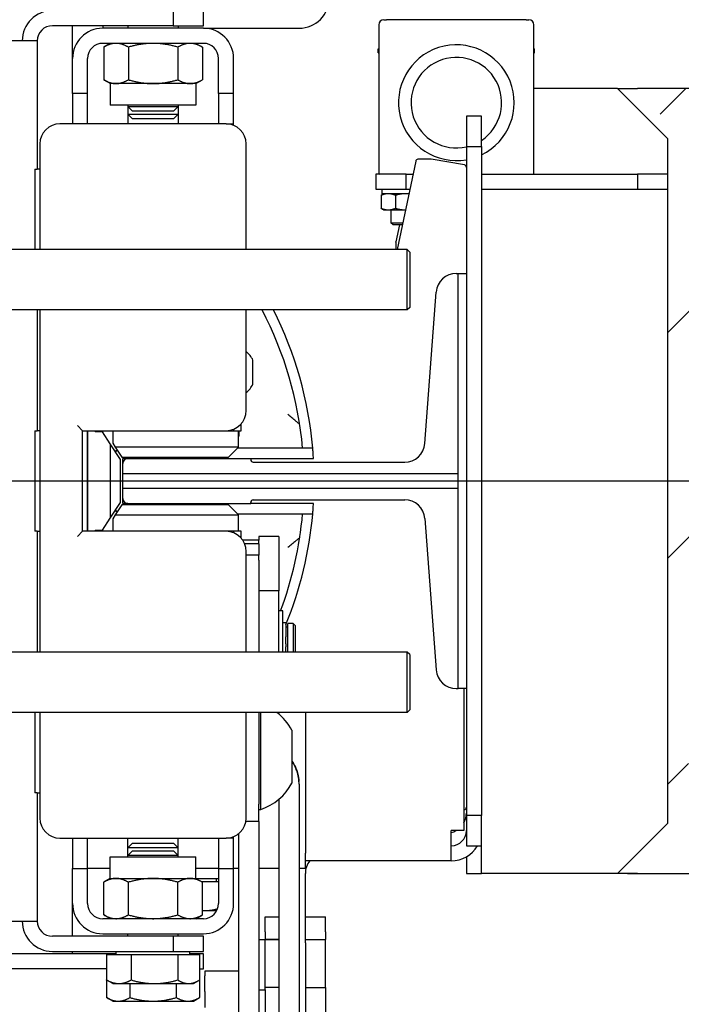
# Model space of a CAD drawing. Header units: millimetres. Extents: x 49320 to 60117, y -4209 to 20568.
# Tile 65 of 252: x 52403 to 52416, y -1946 to -1927. Entities that reach past the tile are written whole.
import ezdxf

# ---------------------------------------------------------------- set-up
doc = ezdxf.new("R2010")
doc.units = ezdxf.units.MM
doc.linetypes.add('ACAD_ISO10W100', pattern=[18.5, 12, -3, 0.5, -3])
doc.layers.add('_mt_hatch żelbet', color=8, linetype='Continuous', lineweight=9)
for name, color, linetype in [('_mt_widok', 253, 'Continuous'), ('ARCATA', 4, 'Continuous'), ('ASSI', 3, 'ACAD_ISO10W100'), ('GUIDE', 3, 'Continuous'), ('Porta-Soglia', 252, 'Continuous')]:
    doc.layers.add(name, color=color, linetype=linetype)

# ---------------------------------------------------------------- blocks, each defined once
blk = doc.blocks.new('WINDA 1 DZ')
at = {"layer": 'ARCATA', "color": 5, "true_color": 0x1414ff}
for p, q in [((169.5, 111.35), (169.5, 111.05)), ((170.1, 111.05), (170.1, 111.35)), ((173.925, 111.17), (173.925, 111.18)), ((176.325, 111.17), (176.325, 111.18)), ((169.5, 111.05), (167.1, 111.05)), ((167.5, 110.4), (167.5, 111.05)), ((168.1, 111.05), (168.1, 111)), ((170.1, 111), (168.1, 111)), ((168.6, 111.05), (168.6, 111)), ((169.5, 111.05), (170.1, 111.05)), ((169.6, 111.05), (169.6, 111)), ((170.1, 111), (172, 111)), ((173.585, 111.07), (173.585, 110.59)), ((173.685, 111.17), (173.735, 111.17)), ((176.515, 111.17), (173.735, 111.17)), ((176.515, 111.17), (176.565, 111.17)), ((176.665, 110.59), (176.665, 111.07)), ((166.8, 110.75), (166.2, 110.75)), ((166.8, 110.75), (166.8, 108.2)), ((170.1, 110.7), (168.1, 110.7)), ((168.25, 110.7), (168.119, 110.624)), ((168.119, 110.624), (168.119, 109.976)), ((168.609, 110.624), (168.609, 109.976)), ((169.591, 110.624), (169.591, 109.976)), ((169.95, 110.7), (170.081, 110.624)), ((170.081, 110.624), (170.081, 109.976)), ((173.575, 110.51), (173.575, 110.59)), ((173.575, 110.59), (173.585, 110.59)), ((173.585, 110.59), (173.585, 108.11)), ((176.665, 108.11), (176.665, 110.59)), ((176.665, 110.59), (176.675, 110.59)), ((176.675, 110.51), (176.675, 110.59)), ((167.5, 109.7), (167.5, 110.4)), ((167.8, 109.7), (167.8, 110.4)), ((170.4, 109.7), (170.4, 110.4)), ((170.7, 109.7), (170.7, 110.4)), ((173.575, 110.51), (173.585, 110.51)), ((176.665, 110.51), (176.675, 110.51)), ((168.25, 109.9), (168.119, 109.976)), ((168.364, 109.9), (168.25, 109.9)), ((168.25, 109.9), (168.25, 109.47)), ((169.1, 109.9), (168.364, 109.9)), ((169.836, 109.9), (169.1, 109.9)), ((169.95, 109.9), (169.836, 109.9)), ((169.95, 109.9), (170.081, 109.976)), ((169.95, 109.9), (169.95, 109.47)), ((167.8, 109.7), (167.5, 109.7)), ((167.5, 109.7), (167.5, 109.1)), ((167.8, 109.1), (167.8, 109.7)), ((170.7, 109.7), (170.4, 109.7)), ((170.4, 109.7), (170.4, 109.1)), ((170.7, 109.1), (170.7, 109.7)), ((178.325, 109.8), (176.665, 109.8)), ((178.325, 109.8), (179.325, 108.8)), ((178.325, 109.8), (178.725, 109.8)), ((179.995, 109.8), (178.725, 109.8)), ((169.95, 109.47), (168.25, 109.47)), ((168.6, 109.47), (168.6, 109.442)), ((168.6, 109.442), (168.6, 109.292)), ((168.6, 109.442), (169.6, 109.442)), ((168.692, 109.35), (168.6, 109.442)), ((169.508, 109.35), (169.6, 109.442)), ((169.6, 109.47), (169.6, 109.442)), ((169.6, 109.442), (169.6, 109.292)), ((168.6, 109.292), (168.6, 109.1)), ((168.6, 109.292), (169.6, 109.292)), ((168.692, 109.2), (168.6, 109.292)), ((169.508, 109.35), (168.692, 109.35)), ((169.508, 109.2), (169.6, 109.292)), ((169.6, 109.292), (169.6, 109.1)), ((175.625, 109.25), (175.325, 109.25)), ((175.325, 109.25), (175.325, 108.65)), ((175.625, 108.65), (175.625, 109.25)), ((170.55, 109.1), (167.25, 109.1)), ((169.508, 109.2), (168.692, 109.2)), ((170.55, 109.1), (170.7, 109.1)), ((170.7, 109.071), (170.7, 109.1)), ((166.85, 108.7), (166.85, 106.6)), ((170.95, 106.6), (170.95, 108.7)), ((175.325, 108.65), (175.625, 108.65)), ((175.325, 108.65), (175.325, 106.125)), ((175.625, 108.65), (175.625, 95.35)), ((179.325, 105.257), (179.325, 108.8)), ((174.318, 108.358), (173.946, 106.6)), ((174.375, 108.4), (174.358, 108.397)), ((174.375, 108.4), (174.375, 108.4)), ((174.625, 108.4), (174.375, 108.4)), ((174.625, 108.4), (174.625, 108.4)), ((175.284, 108.284), (174.625, 108.4)), ((166.75, 108.2), (166.75, 106.6)), ((166.75, 108.2), (166.8, 108.2)), ((166.85, 108.2), (166.8, 108.2)), ((174.125, 108.1), (173.525, 108.1)), ((173.525, 108.1), (173.525, 107.8)), ((174.125, 107.8), (174.125, 108.1)), ((174.125, 108.1), (174.263, 108.1)), ((175.625, 108.1), (178.725, 108.1)), ((179.325, 108.1), (178.725, 108.1)), ((178.725, 108.1), (178.725, 107.8)), ((173.525, 107.8), (174.125, 107.8)), ((173.633, 107.679), (173.633, 107.421)), ((173.645, 107.8), (173.645, 107.71)), ((174.181, 107.71), (173.645, 107.71)), ((173.675, 107.71), (173.661, 107.702)), ((173.914, 107.679), (173.914, 107.421)), ((174.125, 107.8), (174.2, 107.8)), ((175.625, 107.8), (178.725, 107.8)), ((175.875, 107.8), (175.875, 107.798)), ((178.725, 107.8), (179.325, 107.8)), ((173.675, 107.39), (173.661, 107.398)), ((173.675, 107.39), (173.773, 107.39)), ((173.773, 107.39), (174.11, 107.39)), ((173.825, 107.39), (173.825, 107.133)), ((174.11, 107.39), (174.113, 107.39)), ((173.825, 107.133), (174.059, 107.133)), ((173.868, 107.09), (173.825, 107.133)), ((174.05, 107.09), (173.868, 107.09)), ((173.997, 107.09), (173.926, 106.755)), ((173.925, 106.753), (173.926, 106.753)), ((173.925, 106.745), (173.925, 106.753)), ((173.925, 106.745), (173.925, 106.74)), ((173.925, 106.74), (173.925, 106.6)), ((174.15, 106.6), (166.2, 106.6)), ((174.15, 105.4), (174.15, 106.6)), ((174.2, 106.55), (174.15, 106.6)), ((174.2, 106.55), (174.2, 105.45)), ((175.325, 106.125), (175.325, 97.875)), ((174.15, 105.4), (166.2, 105.4)), ((166.8, 105.4), (166.8, 103)), ((166.85, 105.4), (166.85, 98.6)), ((170.95, 103.4), (170.95, 105.4)), ((174.2, 105.45), (174.15, 105.4)), ((179.325, 96.483), (179.325, 105.257)), ((171.085, 104.402), (171.085, 104.403)), ((171.085, 103.927), (171.085, 104.402)), ((166.75, 103), (166.75, 101)), ((166.75, 103), (166.8, 103)), ((166.85, 103), (166.8, 103)), ((167.7, 103), (167.6, 103.1)), ((167.7, 103), (170.55, 103)), ((167.7, 101), (167.7, 103)), ((167.8, 101), (167.8, 103)), ((167.8, 102.975), (167.8, 101.025)), ((168.095, 102.975), (167.95, 102.975)), ((168.25, 102.737), (168.095, 102.975)), ((168.3, 103), (168.3, 102.752)), ((170.55, 103), (170.7, 103)), ((170.7, 103.029), (170.7, 103)), ((170.7, 103), (170.85, 103)), ((170.8, 102.675), (170.8, 103)), ((170.81, 102.888), (170.81, 103)), ((170.85, 103), (170.85, 103.135)), ((170.81, 102.888), (170.8, 102.888)), ((168.45, 102.429), (168.25, 102.737)), ((168.25, 102.737), (168.25, 101.263)), ((168.3, 102.752), (168.35, 102.675)), ((170.8, 102.675), (168.35, 102.675)), ((168.35, 102.675), (168.48, 102.475)), ((170.8, 102.675), (170.6, 102.475)), ((172.272, 102.65), (170.775, 102.65)), ((172.071, 102.651), (170.776, 102.651)), ((168.45, 101.571), (168.45, 102.429)), ((168.48, 102.475), (170.6, 102.475)), ((168.5, 102.35), (168.5, 102.45)), ((168.5, 102.45), (168.6, 102.45)), ((171.04, 102.45), (172.287, 102.45)), ((168.5, 102.148), (175.16, 102.148)), ((175.16, 101.853), (168.5, 101.853)), ((168.5, 101.55), (168.5, 101.65)), ((168.25, 101.263), (168.45, 101.571)), ((168.48, 101.525), (168.35, 101.325)), ((170.6, 101.525), (168.48, 101.525)), ((168.6, 101.55), (168.5, 101.55)), ((170.6, 101.525), (170.8, 101.325)), ((172.287, 101.55), (171.04, 101.55)), ((168.095, 101.025), (168.25, 101.263)), ((168.35, 101.325), (168.3, 101.248)), ((168.3, 101.248), (168.3, 101)), ((168.35, 101.325), (170.8, 101.325)), ((170.775, 101.35), (172.272, 101.35)), ((170.776, 101.349), (172.071, 101.349)), ((170.8, 101), (170.8, 101.325)), ((166.8, 101), (166.75, 101)), ((166.8, 101), (166.8, 98.6)), ((166.8, 101), (166.85, 101)), ((167.7, 101), (167.6, 100.9)), ((170.55, 101), (167.7, 101)), ((167.95, 101.025), (168.095, 101.025)), ((170.7, 101), (170.55, 101)), ((170.85, 101), (170.7, 101)), ((170.7, 101), (170.7, 100.971)), ((170.85, 100.865), (170.85, 101)), ((171.2, 100.823), (170.882, 100.823)), ((171.6, 100.9), (171.2, 100.9)), ((171.2, 100.9), (171.2, 100.823)), ((171.2, 100.748), (171.2, 100.823)), ((171.6, 100.9), (171.6, 99.818)), ((171.2, 100.748), (170.921, 100.748)), ((171.2, 100.748), (171.2, 100.525)), ((170.95, 98.6), (170.95, 100.6)), ((171.2, 100.525), (170.95, 100.525)), ((171.2, 100.425), (171.2, 100.525)), ((171.2, 100.425), (171.2, 98.6)), ((171.6, 99.818), (171.2, 99.818)), ((171.6, 98.6), (171.6, 99.818)), ((171.68, 99.42), (171.6, 99.42)), ((171.68, 98.6), (171.68, 99.42)), ((171.74, 99.18), (171.68, 99.18)), ((171.74, 99.18), (171.74, 98.901)), ((171.78, 99.095), (171.74, 99.095)), ((171.78, 98.6), (171.78, 99.17)), ((171.88, 99.17), (171.78, 99.17)), ((171.88, 99.17), (171.88, 98.6)), ((171.93, 99.12), (171.88, 99.17)), ((171.93, 98.6), (171.93, 99.12)), ((171.74, 98.82), (171.74, 98.901)), ((171.74, 98.766), (171.74, 98.82)), ((171.74, 98.766), (171.74, 98.705)), ((171.74, 98.6), (171.74, 98.705)), ((174.15, 98.6), (166.2, 98.6)), ((174.2, 98.55), (174.15, 98.6)), ((174.15, 97.4), (174.15, 98.6)), ((174.2, 98.55), (174.2, 97.45)), ((179.325, 95.2), (179.325, 98.057)), ((175.325, 97.875), (175.16, 97.875)), ((175.275, 97.875), (175.275, 95.05)), ((175.325, 97.875), (175.325, 95.35)), ((174.15, 97.4), (166.2, 97.4)), ((166.75, 97.4), (166.75, 95.8)), ((166.85, 97.4), (166.85, 95.3)), ((170.95, 95.3), (170.95, 97.4)), ((171.2, 97.4), (171.2, 95.573)), ((171.238, 95.47), (171.238, 97.4)), ((171.6, 97.366), (171.6, 97.4)), ((172.125, 97.4), (172.125, 94.6)), ((174.2, 97.45), (174.15, 97.4)), ((171.86, 95.995), (171.86, 97.045)), ((172, 95.976), (172, 85.554)), ((172, 95.976), (172, 95.976)), ((166.8, 95.8), (166.75, 95.8)), ((166.8, 95.8), (166.8, 93.25)), ((166.8, 95.8), (166.85, 95.8)), ((171.2, 95.229), (171.2, 95.573)), ((171.6, 95.674), (171.6, 85.554)), ((171.2, 95.47), (171.238, 95.47)), ((175.275, 95.465), (175.284, 95.466)), ((175.625, 95.35), (175.325, 95.35)), ((175.325, 95.35), (175.325, 94.75)), ((175.625, 94.75), (175.625, 95.35)), ((171.2, 95.229), (170.944, 95.229)), ((171.2, 95.229), (171.2, 86.911)), ((179.325, 95.2), (178.325, 94.2)), ((170.7, 94.9), (170.7, 94.929)), ((170.8, 94.988), (170.8, 86.911)), ((175.275, 95.05), (175.025, 95.05)), ((175.025, 94.75), (175.025, 95.05)), ((167.25, 94.9), (170.55, 94.9)), ((167.5, 94.9), (167.5, 94.3)), ((167.8, 94.3), (167.8, 94.9)), ((168.6, 94.708), (168.6, 94.9)), ((168.692, 94.8), (168.6, 94.708)), ((168.692, 94.8), (169.508, 94.8)), ((169.508, 94.8), (169.6, 94.708)), ((169.6, 94.708), (169.6, 94.9)), ((170.4, 94.9), (170.4, 94.3)), ((170.7, 94.9), (170.55, 94.9)), ((170.7, 94.3), (170.7, 94.9)), ((175.025, 94.45), (175.025, 94.75)), ((175.325, 94.75), (175.625, 94.75)), ((175.625, 94.2), (175.625, 94.75)), ((169.6, 94.708), (168.6, 94.708)), ((168.6, 94.558), (168.6, 94.708)), ((168.692, 94.65), (168.6, 94.558)), ((169.6, 94.558), (168.6, 94.558)), ((168.6, 94.53), (168.6, 94.558)), ((168.692, 94.65), (169.508, 94.65)), ((169.508, 94.65), (169.6, 94.558)), ((169.6, 94.558), (169.6, 94.708)), ((169.6, 94.53), (169.6, 94.558)), ((172.125, 94.3), (172.125, 94.6)), ((168.25, 94.53), (169.95, 94.53)), ((168.25, 94.1), (168.25, 94.53)), ((169.95, 94.1), (169.95, 94.53)), ((175.025, 94.45), (172.125, 94.45)), ((175.325, 94.53), (175.325, 94.2)), ((167.5, 94.3), (167.8, 94.3)), ((167.5, 93.6), (167.5, 94.3)), ((167.8, 93.6), (167.8, 94.3)), ((168.25, 94.3), (167.8, 94.3)), ((170.4, 94.3), (169.95, 94.3)), ((170.4, 94.3), (170.4, 93.6)), ((170.4, 94.3), (170.7, 94.3)), ((170.7, 93.6), (170.7, 94.3)), ((170.8, 94.3), (170.7, 94.3)), ((171.6, 94.3), (171.2, 94.3)), ((172.125, 94.3), (172, 94.3)), ((172.125, 93.508), (172.125, 94.2)), ((175.325, 94.2), (175.625, 94.2)), ((175.925, 94.2), (175.625, 94.2)), ((178.325, 94.2), (175.925, 94.2)), ((178.725, 94.2), (178.325, 94.2)), ((178.525, 94.2), (179.995, 94.2)), ((168.25, 94.1), (168.119, 94.024)), ((168.119, 93.376), (168.119, 94.024)), ((168.25, 94.1), (168.364, 94.1)), ((168.364, 94.1), (169.1, 94.1)), ((168.609, 93.376), (168.609, 94.024)), ((169.1, 94.1), (169.836, 94.1)), ((169.591, 93.376), (169.591, 94.024)), ((169.836, 94.1), (169.95, 94.1)), ((169.95, 94.1), (170.081, 94.024)), ((169.95, 94.1), (170.4, 94.1)), ((170.054, 94.04), (170.4, 94.04)), ((170.081, 93.376), (170.081, 94.024)), ((170.357, 94.04), (170.357, 94.1)), ((167.5, 92.95), (167.5, 93.6)), ((168.25, 93.3), (168.119, 93.376)), ((169.95, 93.3), (170.081, 93.376)), ((170.081, 93.46), (170.126, 93.46)), ((170.126, 93.46), (170.365, 93.46)), ((172.125, 92.818), (172.125, 93.508)), ((166.2, 93.25), (166.8, 93.25)), ((170.1, 93.3), (168.1, 93.3)), ((171.325, 93.041), (171.325, 93.334)), ((171.325, 93.334), (171.6, 93.334)), ((172.125, 93.334), (172.525, 93.334)), ((172.525, 93.041), (172.525, 93.334)), ((168.1, 93), (170.1, 93)), ((168.6, 92.95), (168.6, 93)), ((169.6, 92.95), (169.6, 93)), ((171.325, 93.041), (171.325, 92.883)), ((172.525, 93.041), (172.525, 92.883)), ((169.5, 92.95), (167.1, 92.95)), ((169.5, 92.95), (169.5, 92.65)), ((170.1, 92.95), (169.5, 92.95)), ((170.1, 92.65), (170.1, 92.95)), ((171.2, 92.883), (171.325, 92.883)), ((171.6, 92.883), (171.325, 92.883)), ((171.325, 92.883), (171.6, 92.883)), ((171.325, 92.883), (171.325, 92.883)), ((171.6, 92.883), (171.325, 92.883)), ((171.325, 92.883), (171.325, 92.883)), ((171.325, 91.883), (171.325, 92.883)), ((171.325, 92.883), (171.6, 92.883)), ((172.125, 92.883), (172.525, 92.883)), ((172.125, 92.883), (172.525, 92.883)), ((172.125, 92.883), (172.525, 92.883)), ((172.125, 92.818), (172.125, 89.451)), ((172.525, 92.883), (172.525, 92.883)), ((172.525, 91.935), (172.525, 92.883)), ((172.525, 92.883), (172.525, 92.883)), ((172.525, 92.883), (172.525, 92.883)), ((168.368, 92.6), (164, 92.6)), ((167.1, 92.65), (169.5, 92.65)), ((167.5, 92.6), (167.5, 92.65)), ((168.177, 92.59), (168.665, 92.59)), ((168.177, 92.59), (168.177, 92.081)), ((168.368, 92.59), (168.368, 92.65)), ((168.665, 92.59), (168.665, 92.081)), ((168.665, 92.59), (169.589, 92.59)), ((169.5, 92.65), (170.1, 92.65)), ((169.589, 92.59), (170.023, 92.59)), ((169.589, 92.59), (169.589, 92.081)), ((170.1, 92.6), (169.831, 92.6)), ((169.831, 92.59), (169.831, 92.65)), ((170.023, 92.59), (170.023, 92.081)), ((170.1, 92.3), (170.1, 92.6)), ((168.177, 92.3), (164, 92.3)), ((168.176, 92.24), (168.177, 92.24)), ((168.176, 92.24), (168.176, 91.731)), ((170.023, 92.3), (170.1, 92.3)), ((170.023, 92.24), (170.024, 92.24)), ((170.024, 92.24), (170.024, 91.731)), ((170.8, 92.255), (170.125, 92.255)), ((170.125, 92.255), (170.125, 92.166)), ((168.3, 92.01), (168.193, 92.072)), ((168.3, 92.01), (168.421, 92.01)), ((168.421, 92.01), (169.127, 92.01)), ((168.638, 92.01), (168.638, 91.731)), ((169.127, 92.01), (169.806, 92.01)), ((169.562, 92.01), (169.562, 91.731)), ((169.806, 92.01), (169.9, 92.01)), ((169.9, 92.01), (170.007, 92.072)), ((170.125, 91.855), (170.125, 92.166)), ((170.125, 91.855), (170.125, 91.535)), ((171.2, 91.883), (171.325, 91.883)), ((171.6, 91.935), (171.325, 91.935)), ((171.325, 91.883), (171.325, 90.337)), ((172.125, 91.935), (172.525, 91.935)), ((172.525, 91.935), (172.525, 89.891)), ((168.3, 91.66), (168.176, 91.731)), ((168.3, 91.66), (168.407, 91.66)), ((168.407, 91.66), (169.1, 91.66)), ((169.1, 91.66), (169.793, 91.66)), ((169.793, 91.66), (169.9, 91.66)), ((169.9, 91.66), (170.024, 91.731))]:
    blk.add_line(p, q, dxfattribs=at)
for centre, radius, start, end in [((172, 111.6), 0.6, 270, 0), ((167.1, 110.75), 0.6, 90, 180), ((167.1, 110.75), 0.3, 90, 180), ((168.1, 110.4), 0.6, 90, 180), ((170.1, 110.4), 0.6, 0, 90), ((173.685, 111.07), 0.1, 90, 180), ((176.565, 111.07), 0.1, 0, 90), ((168.1, 110.4), 0.3, 90, 180), ((170.1, 110.4), 0.3, 0, 90), ((175.125, 109.52), 1.15, 295.7715, 280.0154), ((175.125, 109.52), 0.9, 303.749, 282.8396), ((167.25, 108.7), 0.4, 90, 180), ((170.55, 108.7), 0.4, 0, 90), ((174.367, 108.348), 0.05, 100, 168.0575), ((175.275, 108.235), 0.05, 0, 80), ((173.595, 108.11), 0.01, 180, 270), ((176.655, 108.11), 0.01, 270, 0), ((173.975, 106.745), 0.05, 168.0575, 180), ((164.75, 102), 7.35, 5.0822, 27.554), ((164.75, 102), 7.55, 4.9389, 26.7649), ((170.609, 104.165), 0.532, 26.5409, 50.1616), ((170.609, 104.165), 0.532, 26.5409, 50.1616), ((170.609, 104.165), 0.532, 309.8384, 333.4591), ((170.55, 103.4), 0.4, 270, 0), ((168.3, 102.975), 0.5, 177.134, 180), ((168.3, 102.975), 0.35, 175.904, 180), ((168.5, 102.45), 0.2, 123.9686, 138.4792), ((164.75, 102), 7.55, 3.417, 3.7972), ((168.5, 101.55), 0.2, 221.5208, 236.0314), ((164.75, 102), 7.55, 356.2028, 356.583), ((164.75, 102), 7.35, 339.4516, 354.9178), ((164.75, 102), 7.55, 337.7935, 355.0611), ((168.3, 101.025), 0.5, 180, 182.866), ((168.3, 101.025), 0.35, 180, 184.096), ((170.55, 100.6), 0.4, 0, 90), ((170.884, 96.52), 1.108, 28.2838, 52.584), ((170.884, 96.52), 1.108, 288.616, 331.7162), ((175.275, 95.515), 0.05, 280, 0), ((174.925, 95.4), 0.4, 331.045, 0), ((167.25, 95.3), 0.4, 180, 270), ((170.55, 95.3), 0.4, 270, 0), ((175.025, 95.05), 0.3, 270, 0), ((174.925, 95.4), 0.4, 284.4775, 298.955), ((175.025, 95.05), 0.6, 270, 330), ((172.525, 94.2), 0.4, 141.3178, 180), ((168.1, 93.6), 0.6, 180, 270), ((168.1, 93.6), 0.3, 180, 270), ((170.1, 93.6), 0.3, 270, 0), ((170.1, 93.6), 0.6, 270, 0), ((167.1, 93.25), 0.6, 180, 270), ((167.1, 93.25), 0.3, 180, 270)]:
    blk.add_arc(centre, radius, start, end, dxfattribs=at)
for centre, major_axis, ratio, start_param, end_param in [((168.5, 102.45), (-0.143, 0.143), 0.989133, 6.088414, 6.341549), ((168.5, 101.55), (-0.143, -0.143), 0.989133, 6.224822, 6.477957), ((171.194, 95.976), (0.806, 0), 0.996292, 6.283185, 6.350161), ((171.194, 95.976), (0.806, 0), 0.996342, 0, 0.066976)]:
    blk.add_ellipse(centre, major_axis=major_axis, ratio=ratio, start_param=start_param, end_param=end_param, dxfattribs=at)
for points, weights in [([(168.364, 110.7), (168.25, 110.7), (168.119, 110.624)], [1, 1.0379548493, 1]), ([(168.609, 110.624), (168.478, 110.7), (168.364, 110.7)], [1, 1.0379548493, 1]), ([(169.1, 110.7), (168.872, 110.7), (168.609, 110.624)], [1, 1.0379548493, 1]), ([(169.591, 110.624), (169.328, 110.7), (169.1, 110.7)], [1, 1.0379548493, 1]), ([(169.836, 110.7), (169.722, 110.7), (169.591, 110.624)], [1, 1.0379548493, 1]), ([(170.081, 110.624), (169.95, 110.7), (169.836, 110.7)], [1, 1.0379548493, 1]), ([(168.119, 109.976), (168.25, 109.9), (168.364, 109.9)], [1, 1.0379548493, 1]), ([(168.364, 109.9), (168.478, 109.9), (168.609, 109.976)], [1, 1.0379548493, 1]), ([(168.609, 109.976), (168.872, 109.9), (169.1, 109.9)], [1, 1.0379548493, 1]), ([(169.1, 109.9), (169.328, 109.9), (169.591, 109.976)], [1, 1.0379548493, 1]), ([(169.591, 109.976), (169.722, 109.9), (169.836, 109.9)], [1, 1.0379548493, 1]), ([(169.836, 109.9), (169.95, 109.9), (170.081, 109.976)], [1, 1.0379548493, 1]), ([(173.773, 107.71), (173.708, 107.71), (173.633, 107.679)], [1, 1.0379548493, 1]), ([(173.633, 107.679), (173.648, 107.694), (173.661, 107.702)], [1, 1.01846854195, 1.01896377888]), ([(173.914, 107.679), (173.839, 107.71), (173.773, 107.71)], [1, 1.0379548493, 1]), ([(174.11, 107.71), (174.019, 107.71), (173.914, 107.679)], [1, 1.0379548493, 1]), ([(174.18, 107.706), (174.145, 107.71), (174.11, 107.71)], [1.01773642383, 1.01412448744, 1]), ([(173.661, 107.398), (173.648, 107.406), (173.633, 107.421)], [1.01896377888, 1.01846854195, 1]), ([(173.633, 107.421), (173.708, 107.39), (173.773, 107.39)], [1, 1.0379548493, 1]), ([(173.773, 107.39), (173.839, 107.39), (173.914, 107.421)], [1, 1.0379548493, 1]), ([(173.914, 107.421), (174.019, 107.39), (174.11, 107.39)], [1, 1.0379548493, 1]), ([(174.11, 107.39), (174.112, 107.39), (174.113, 107.39)], [1, 1.00065366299, 1.00128481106]), ([(168.364, 94.1), (168.25, 94.1), (168.119, 94.024)], [1, 1.0379548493, 1]), ([(168.609, 94.024), (168.478, 94.1), (168.364, 94.1)], [1, 1.0379548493, 1]), ([(169.1, 94.1), (168.872, 94.1), (168.609, 94.024)], [1, 1.0379548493, 1]), ([(169.591, 94.024), (169.328, 94.1), (169.1, 94.1)], [1, 1.0379548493, 1]), ([(169.836, 94.1), (169.722, 94.1), (169.591, 94.024)], [1, 1.0379548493, 1]), ([(170.081, 94.024), (169.95, 94.1), (169.836, 94.1)], [1, 1.0379548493, 1]), ([(168.119, 93.376), (168.25, 93.3), (168.364, 93.3)], [1, 1.0379548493, 1]), ([(168.364, 93.3), (168.478, 93.3), (168.609, 93.376)], [1, 1.0379548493, 1]), ([(168.609, 93.376), (168.872, 93.3), (169.1, 93.3)], [1, 1.0379548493, 1]), ([(169.1, 93.3), (169.328, 93.3), (169.591, 93.376)], [1, 1.0379548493, 1]), ([(169.591, 93.376), (169.722, 93.3), (169.836, 93.3)], [1, 1.0379548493, 1]), ([(169.836, 93.3), (169.95, 93.3), (170.081, 93.376)], [1, 1.0379548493, 1]), ([(170.081, 93.461), (170.104, 93.46), (170.126, 93.46)], [1.00846918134, 1.00485583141, 1]), ([(170.126, 93.46), (170.249, 93.46), (170.382, 93.497)], [1, 1.02767160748, 1.01499433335]), ([(168.177, 92.081), (168.308, 92.01), (168.421, 92.01)], [1, 1.0379548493, 1]), ([(168.193, 92.072), (168.185, 92.076), (168.177, 92.081)], [1.00491843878, 1.00264330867, 1]), ([(168.421, 92.01), (168.534, 92.01), (168.665, 92.081)], [1, 1.0379548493, 1]), ([(168.665, 92.081), (168.913, 92.01), (169.127, 92.01)], [1, 1.0379548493, 1]), ([(169.127, 92.01), (169.341, 92.01), (169.589, 92.081)], [1, 1.0379548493, 1]), ([(169.589, 92.081), (169.705, 92.01), (169.806, 92.01)], [1, 1.0379548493, 1]), ([(169.806, 92.01), (169.907, 92.01), (170.023, 92.081)], [1, 1.0379548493, 1]), ([(168.176, 91.731), (168.3, 91.66), (168.407, 91.66)], [1, 1.0379548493, 1]), ([(168.407, 91.66), (168.514, 91.66), (168.638, 91.731)], [1, 1.0379548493, 1]), ([(168.638, 91.731), (168.886, 91.66), (169.1, 91.66)], [1, 1.0379548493, 1]), ([(169.1, 91.66), (169.314, 91.66), (169.562, 91.731)], [1, 1.0379548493, 1]), ([(169.562, 91.731), (169.686, 91.66), (169.793, 91.66)], [1, 1.0379548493, 1]), ([(169.793, 91.66), (169.9, 91.66), (170.024, 91.731)], [1, 1.0379548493, 1])]:
    blk.add_rational_spline(points, weights, degree=2, dxfattribs=at)
for points, knots in [([(172.012, 103.126), (172.011, 103.127), (172.009, 103.129), (172, 103.136), (171.992, 103.144), (171.967, 103.165), (171.949, 103.18), (171.908, 103.215), (171.884, 103.235), (171.832, 103.278), (171.805, 103.302), (171.777, 103.325), (171.776, 103.325), (171.776, 103.325)], [0.4277106, 0.4277106, 0.4277106, 0.4277106, 0.4586987, 0.4586987, 0.519709, 0.519709, 0.6050975, 0.6050975, 0.7049814, 0.7049814, 0.8126469, 0.8126469, 0.8136373, 0.8136373, 0.8136373, 0.8136373]), ([(172.283, 102.5), (172.282, 102.519), (172.281, 102.539), (172.278, 102.576), (172.277, 102.593), (172.275, 102.619), (172.274, 102.631), (172.272, 102.646), (172.272, 102.65), (172.272, 102.65)], [0.2262033, 0.2262033, 0.2262033, 0.2262033, 0.2828255, 0.2828255, 0.3394477, 0.3394477, 0.3959911, 0.3959911, 0.4525345, 0.4525345, 0.4525345, 0.4525345]), ([(172.272, 101.35), (172.272, 101.35), (172.272, 101.354), (172.274, 101.369), (172.275, 101.381), (172.277, 101.407), (172.278, 101.424), (172.281, 101.461), (172.282, 101.481), (172.283, 101.5)], [0.4525345, 0.4525345, 0.4525345, 0.4525345, 0.5090778, 0.5090778, 0.5656212, 0.5656212, 0.6222434, 0.6222434, 0.6788657, 0.6788657, 0.6788657, 0.6788657]), ([(172.012, 100.874), (172.011, 100.873), (172.009, 100.871), (172, 100.864), (171.992, 100.856), (171.967, 100.835), (171.949, 100.82), (171.908, 100.785), (171.884, 100.765), (171.832, 100.722), (171.805, 100.698), (171.777, 100.675), (171.776, 100.675), (171.776, 100.675)], [-0.3849364, -0.3849364, -0.3849364, -0.3849364, -0.3539483, -0.3539483, -0.292938, -0.292938, -0.2075495, -0.2075495, -0.1076655, -0.1076655, 0, 0, 0.0009904, 0.0009904, 0.0009904, 0.0009904]), ([(171.86, 96.428), (171.862, 96.426), (171.863, 96.424), (171.896, 96.374), (171.924, 96.321), (171.945, 96.269), (171.945, 96.268), (171.945, 96.267)], [-3.1064103, -3.1064103, -3.1064103, -3.1064103, -3.097835, -3.097835, -2.9140434, -2.9140434, -2.9114002, -2.9114002, -2.9114002, -2.9114002]), ([(171.945, 96.267), (171.945, 96.267), (171.945, 96.268), (171.924, 96.321), (171.896, 96.374), (171.863, 96.423), (171.862, 96.426), (171.86, 96.428)], [-0.9646118, -0.9646118, -0.9646118, -0.9646118, -0.9619686, -0.9619686, -0.778177, -0.778177, -0.7696019, -0.7696019, -0.7696019, -0.7696019]), ([(171.945, 96.267), (171.956, 96.239), (171.967, 96.208), (171.987, 96.129), (171.995, 96.079), (171.998, 96.03)], [2.0414732, 2.0414732, 2.0414732, 2.0414732, 2.1458144, 2.1458144, 2.2912492, 2.2912492, 2.2912492, 2.2912492]), ([(171.998, 96.029), (171.995, 96.079), (171.987, 96.128), (171.967, 96.207), (171.956, 96.238), (171.945, 96.267)], [0.8280703, 0.8280703, 0.8280703, 0.8280703, 0.9735052, 0.9735052, 1.0778465, 1.0778465, 1.0778465, 1.0778465])]:
    blk.add_open_spline(points, degree=3, knots=knots, dxfattribs=at)
for points in [[(172.014, 103.124), (172.013, 103.125), (172.013, 103.126), (172.012, 103.126)], [(172.012, 100.874), (172.013, 100.874), (172.013, 100.875), (172.014, 100.876)]]:
    blk.add_open_spline(points, degree=3, dxfattribs=at)
at = {"layer": 'ASSI', "color": 5, "ltscale": 5, "true_color": 0x1414ff}
blk.add_line((179.995, 102), (40.675, 102), dxfattribs=at)
at = {"layer": 'GUIDE', "color": 5, "true_color": 0x1414ff}
for p, q in [((175.124, 106.125), (175.16, 106.125)), ((175.16, 102.148), (175.16, 106.125)), ((174.5, 102.745), (174.725, 105.755)), ((168.6, 102.45), (171.04, 102.45)), ((171.04, 102.45), (171.04, 102.425)), ((171.09, 102.375), (174.101, 102.375)), ((168.5, 102.148), (168.5, 102.35)), ((168.5, 101.853), (168.5, 102.148)), ((175.16, 101.853), (175.16, 102.148)), ((168.5, 101.65), (168.5, 101.853)), ((175.16, 97.875), (175.16, 101.853)), ((171.09, 101.625), (174.101, 101.625)), ((168.6, 101.55), (171.04, 101.55)), ((171.04, 101.55), (171.04, 101.575)), ((174.5, 101.255), (174.725, 98.245)), ((175.124, 97.875), (175.16, 97.875))]:
    blk.add_line(p, q, dxfattribs=at)
for centre, radius, start, end in [((175.124, 105.725), 0.4, 90, 175.7245), ((174.101, 102.775), 0.4, 270, 355.7245), ((168.6, 102.35), 0.1, 90, 180), ((171.09, 102.425), 0.05, 180, 270), ((168.6, 101.65), 0.1, 180, 270), ((171.09, 101.575), 0.05, 90, 180), ((174.101, 101.225), 0.4, 4.2755, 90), ((175.124, 98.275), 0.4, 184.2755, 270)]:
    blk.add_arc(centre, radius, start, end, dxfattribs=at)
at = {"layer": 'Porta-Soglia', "color": 5, "true_color": 0x1414ff}
blk.add_line((175.16, 106.125), (175.325, 106.125), dxfattribs=at)

msp = doc.modelspace()

# ---------------------------------------------------------------- hatches: boundary and pattern name
at = {"layer": '_mt_hatch żelbet', "ltscale": 2, "transparency": 33554687}
h = msp.add_hatch(dxfattribs=at)
h.set_pattern_fill('ANSI36', color=8)
h.set_pattern_definition([(45, (55916.9242, 1437.763), (1.683798, 6.173926), [7.9375, -1.5875, 0, -1.5875])])
edge = h.paths.add_edge_path()
edge.add_line((52283.322, -2023), (52251.576, -2023))
edge.add_line((52251.576, -2023), (52251.576, -1940.6))
edge.add_line((52251.576, -1940.6), (52249.726, -1940.6))
edge.add_line((52249.726, -1940.6), (52249.676, -1940.55))
edge.add_arc((52249.626, -1940.55), 0.05, 0, 90)
edge.add_line((52249.626, -1940.5), (52247.126, -1940.5))
edge.add_line((52247.126, -1940.5), (52247.126, -1940.575))
edge.add_line((52247.126, -1940.575), (52247.101, -1940.6))
edge.add_line((52247.101, -1940.6), (52246.901, -1940.6))
edge.add_line((52246.901, -1940.6), (52246.876, -1940.575))
edge.add_line((52246.876, -1940.575), (52246.876, -1940.5))
edge.add_line((52246.876, -1940.5), (52246.826, -1940.5))
edge.add_line((52246.826, -1940.5), (52246.826, -1939.5))
edge.add_line((52246.826, -1939.5), (52246.876, -1939.5))
edge.add_line((52246.876, -1939.5), (52246.876, -1939.425))
edge.add_line((52246.876, -1939.425), (52246.901, -1939.4))
edge.add_line((52246.901, -1939.4), (52247.101, -1939.4))
edge.add_line((52247.101, -1939.4), (52247.126, -1939.425))
edge.add_line((52247.126, -1939.425), (52247.126, -1939.5))
edge.add_line((52247.126, -1939.5), (52249.626, -1939.5))
edge.add_arc((52249.626, -1939.45), 0.05, 270, 360)
edge.add_line((52249.676, -1939.45), (52249.726, -1939.4))
edge.add_line((52249.726, -1939.4), (52251.576, -1939.4))
edge.add_line((52251.576, -1939.4), (52251.576, -1932.6))
edge.add_line((52251.576, -1932.6), (52249.726, -1932.6))
edge.add_line((52249.726, -1932.6), (52249.676, -1932.55))
edge.add_arc((52249.626, -1932.55), 0.05, 0, 90)
edge.add_line((52249.626, -1932.5), (52247.126, -1932.5))
edge.add_line((52247.126, -1932.5), (52247.126, -1932.575))
edge.add_line((52247.126, -1932.575), (52247.101, -1932.6))
edge.add_line((52247.101, -1932.6), (52246.901, -1932.6))
edge.add_line((52246.901, -1932.6), (52246.876, -1932.575))
edge.add_line((52246.876, -1932.575), (52246.876, -1932.5))
edge.add_line((52246.876, -1932.5), (52246.826, -1932.5))
edge.add_line((52246.826, -1932.5), (52246.826, -1932.625))
edge.add_arc((52246.801, -1932.625), 0.025, 270, 360, ccw=False)
edge.add_line((52246.801, -1932.65), (52245.451, -1932.65))
edge.add_arc((52245.451, -1932.625), 0.025, 180, 270, ccw=False)
edge.add_line((52245.426, -1932.603), (52245.426, -1932.504))
edge.add_line((52245.426, -1932.504), (52244.192, -1932.6))
edge.add_arc((52244.176, -1932.401), 0.2, 180, 274.4517, ccw=False)
edge.add_line((52243.976, -1932.401), (52243.976, -1931.599))
edge.add_arc((52244.176, -1931.599), 0.2, 85.5483, 180, ccw=False)
edge.add_line((52244.192, -1931.4), (52245.426, -1931.496))
edge.add_line((52245.426, -1931.496), (52245.426, -1931.376))
edge.add_arc((52245.451, -1931.375), 0.025, 90, 180, ccw=False)
edge.add_line((52245.451, -1931.35), (52246.801, -1931.35))
edge.add_arc((52246.801, -1931.375), 0.025, 0, 90, ccw=False)
edge.add_line((52246.826, -1931.375), (52246.826, -1931.5))
edge.add_line((52246.826, -1931.5), (52246.876, -1931.5))
edge.add_line((52246.876, -1931.5), (52246.876, -1931.425))
edge.add_line((52246.876, -1931.425), (52246.901, -1931.4))
edge.add_line((52246.901, -1931.4), (52247.101, -1931.4))
edge.add_line((52247.101, -1931.4), (52247.126, -1931.425))
edge.add_line((52247.126, -1931.425), (52247.126, -1931.5))
edge.add_line((52247.126, -1931.5), (52249.626, -1931.5))
edge.add_arc((52249.626, -1931.45), 0.05, 270, 360)
edge.add_line((52249.676, -1931.45), (52249.726, -1931.4))
edge.add_line((52249.726, -1931.4), (52251.576, -1931.4))
edge.add_line((52251.576, -1931.4), (52251.576, -1866.25))
edge.add_line((52251.576, -1866.25), (52249.726, -1866.25))
edge.add_line((52249.726, -1866.25), (52249.676, -1866.2))
edge.add_arc((52249.626, -1866.2), 0.05, 0, 90)
edge.add_line((52249.626, -1866.15), (52247.126, -1866.15))
edge.add_line((52247.126, -1866.15), (52247.126, -1866.225))
edge.add_line((52247.126, -1866.225), (52247.101, -1866.25))
edge.add_line((52247.101, -1866.25), (52246.901, -1866.25))
edge.add_line((52246.901, -1866.25), (52246.876, -1866.225))
edge.add_line((52246.876, -1866.225), (52246.876, -1866.15))
edge.add_line((52246.876, -1866.15), (52246.826, -1866.15))
edge.add_line((52246.826, -1866.15), (52246.826, -1866.275))
edge.add_arc((52246.801, -1866.275), 0.025, 270, 360, ccw=False)
edge.add_line((52246.801, -1866.3), (52245.451, -1866.3))
edge.add_arc((52245.451, -1866.275), 0.025, 180, 270, ccw=False)
edge.add_line((52245.426, -1866.275), (52245.426, -1866.154))
edge.add_line((52245.426, -1866.154), (52244.692, -1866.25))
edge.add_arc((52244.676, -1866.051), 0.2, 180, 274.4517, ccw=False)
edge.add_line((52244.476, -1866.051), (52244.476, -1865.249))
edge.add_arc((52244.676, -1865.249), 0.2, 85.5483, 180, ccw=False)
edge.add_line((52244.692, -1865.05), (52245.426, -1865.146))
edge.add_line((52245.426, -1865.146), (52245.426, -1865.025))
edge.add_arc((52245.451, -1865.025), 0.025, 90, 180, ccw=False)
edge.add_line((52245.451, -1865), (52246.801, -1865))
edge.add_arc((52246.801, -1865.025), 0.025, 0, 90, ccw=False)
edge.add_line((52246.826, -1865.025), (52246.826, -1865.15))
edge.add_line((52246.826, -1865.15), (52246.876, -1865.15))
edge.add_line((52246.876, -1865.15), (52246.876, -1865.075))
edge.add_line((52246.876, -1865.075), (52246.901, -1865.05))
edge.add_line((52246.901, -1865.05), (52247.101, -1865.05))
edge.add_line((52247.101, -1865.05), (52247.126, -1865.075))
edge.add_line((52247.126, -1865.075), (52247.126, -1865.15))
edge.add_line((52247.126, -1865.15), (52249.626, -1865.15))
edge.add_arc((52249.626, -1865.1), 0.05, 270, 360)
edge.add_line((52249.676, -1865.1), (52249.726, -1865.05))
edge.add_line((52249.726, -1865.05), (52251.576, -1865.05))
edge.add_line((52251.576, -1865.05), (52251.576, -1856.15))
edge.add_line((52251.576, -1856.15), (52249.726, -1856.15))
edge.add_line((52249.726, -1856.15), (52249.676, -1856.1))
edge.add_arc((52249.626, -1856.1), 0.05, 0, 90)
edge.add_line((52249.626, -1856.05), (52247.126, -1856.05))
edge.add_line((52247.126, -1856.05), (52247.126, -1856.125))
edge.add_line((52247.126, -1856.125), (52247.101, -1856.15))
edge.add_line((52247.101, -1856.15), (52246.901, -1856.15))
edge.add_line((52246.901, -1856.15), (52246.876, -1856.125))
edge.add_line((52246.876, -1856.125), (52246.876, -1856.05))
edge.add_line((52246.876, -1856.05), (52246.826, -1856.05))
edge.add_line((52246.826, -1856.05), (52246.826, -1856.175))
edge.add_arc((52246.801, -1856.175), 0.025, 270, 360, ccw=False)
edge.add_line((52246.801, -1856.2), (52246.446, -1856.2))
edge.add_spline(control_points=[(52246.436, -1856.189), (52246.436, -1856.189), (52246.436, -1856.189), (52246.436, -1856.189), (52246.435, -1856.188), (52246.432, -1856.187), (52246.429, -1856.187), (52246.422, -1856.185), (52246.418, -1856.184), (52246.407, -1856.183), (52246.401, -1856.182), (52246.389, -1856.181), (52246.382, -1856.181), (52246.376, -1856.181)], knot_values=[0.024008, 0.024008, 0.024008, 0.024008, 0.028269, 0.028269, 0.039404, 0.039404, 0.055597, 0.055597, 0.075883, 0.075883, 0.097542, 0.097542, 0.117485, 0.117485, 0.117485, 0.117485], degree=3, periodic=0)
edge.add_line((52246.376, -1856.181), (52245.576, -1856.181))
edge.add_spline(control_points=[(52245.576, -1856.198), (52245.57, -1856.198), (52245.565, -1856.198), (52245.545, -1856.198), (52245.532, -1856.198), (52245.507, -1856.197), (52245.496, -1856.196), (52245.475, -1856.193), (52245.465, -1856.191), (52245.451, -1856.186), (52245.445, -1856.183), (52245.436, -1856.176), (52245.433, -1856.172), (52245.428, -1856.162), (52245.426, -1856.156), (52245.426, -1856.15)], knot_values=[0, 0, 0, 0, 0.0173, 0.0173, 0.057137, 0.057137, 0.096974, 0.096974, 0.13681, 0.13681, 0.163111, 0.163111, 0.180869, 0.180869, 0.199184, 0.199184, 0.199184, 0.199184], degree=3, periodic=0)
edge.add_line((52245.426, -1856.15), (52245.426, -1856.054))
edge.add_line((52245.426, -1856.054), (52244.692, -1856.15))
edge.add_arc((52244.676, -1855.951), 0.2, 180, 274.4517, ccw=False)
edge.add_line((52244.476, -1855.951), (52244.476, -1855.149))
edge.add_arc((52244.676, -1855.149), 0.2, 85.5483, 180, ccw=False)
edge.add_line((52244.692, -1854.95), (52245.426, -1855.046))
edge.add_line((52245.426, -1855.046), (52245.426, -1854.925))
edge.add_arc((52245.451, -1854.925), 0.025, 90, 180, ccw=False)
edge.add_line((52245.451, -1854.9), (52246.801, -1854.9))
edge.add_arc((52246.801, -1854.925), 0.025, 0, 90, ccw=False)
edge.add_line((52246.826, -1854.925), (52246.826, -1855.05))
edge.add_line((52246.826, -1855.05), (52246.876, -1855.05))
edge.add_line((52246.876, -1855.05), (52246.876, -1854.975))
edge.add_line((52246.876, -1854.975), (52246.901, -1854.95))
edge.add_line((52246.901, -1854.95), (52247.101, -1854.95))
edge.add_line((52247.101, -1854.95), (52247.126, -1854.975))
edge.add_line((52247.126, -1854.975), (52247.126, -1855.05))
edge.add_line((52247.126, -1855.05), (52249.626, -1855.05))
edge.add_arc((52249.626, -1855), 0.05, 270, 360)
edge.add_line((52249.676, -1855), (52249.726, -1854.95))
edge.add_line((52249.726, -1854.95), (52251.576, -1854.95))
edge.add_line((52251.576, -1854.95), (52251.576, -1829))
edge.add_line((52251.576, -1829), (52283.322, -1829))
edge.add_line((52283.322, -1829), (52283.322, -1814.101))
edge.add_line((52283.322, -1814.101), (52236.576, -1814.101))
edge.add_line((52236.576, -1814.101), (52236.576, -2038))
edge.add_line((52236.576, -2038), (52283.322, -2038))
edge.add_line((52283.322, -2038), (52283.322, -2023))
h.paths.add_polyline_path([(52431.576, -1814.101), (52283.322, -1814.101), (52283.322, -1829), (52416.576, -1829), (52416.571, -1929.1), (52416.571, -1928.2), (52415.301, -1928.2), (52414.901, -1928.2), (52415.901, -1929.2), (52415.901, -1942.8), (52414.901, -1943.8), (52415.301, -1943.8), (52416.571, -1943.8), (52416.576, -1942.9), (52416.576, -2012), (52431.576, -2027)])
h.paths.add_polyline_path([(52394.776, -2014.646), (52434.376, -2014.646)])
h.paths.add_polyline_path([(52431.576, -2038), (52431.576, -2027), (52416.576, -2012), (52416.576, -2023), (52409.576, -2023), (52409.576, -2038)])
edge = h.paths.add_edge_path(flags=16)
edge.add_spline(control_points=[(52245.438, -1939.388), (52245.438, -1939.387), (52245.439, -1939.387), (52245.445, -1939.38), (52245.453, -1939.376), (52245.46, -1939.373)], knot_values=[0.127222, 0.127222, 0.127222, 0.127222, 0.129604, 0.129604, 0.161729, 0.161729, 0.161729, 0.161729], degree=3, periodic=0)
edge = h.paths.add_edge_path(flags=16)
edge.add_arc((52244.176, -1940.401), 0.2, 180, 274.4517, ccw=False)
edge.add_line((52243.976, -1940.401), (52243.976, -1939.599))
edge.add_arc((52244.176, -1939.599), 0.2, 85.5483, 180, ccw=False)
edge.add_line((52244.192, -1939.4), (52245.426, -1939.496))
edge.add_line((52245.426, -1939.496), (52245.426, -1940.097))
edge.add_spline(control_points=[(52245.426, -1940.097), (52245.426, -1940.097), (52245.426, -1940.098), (52245.426, -1940.114), (52245.429, -1940.129), (52245.438, -1940.159), (52245.445, -1940.173), (52245.461, -1940.195), (52245.468, -1940.203), (52245.476, -1940.21)], knot_values=[0.091168, 0.091168, 0.091168, 0.091168, 0.092523, 0.092523, 0.132421, 0.132421, 0.171812, 0.171812, 0.199493, 0.199493, 0.199493, 0.199493], degree=3, periodic=0)
edge.add_spline(control_points=[(52245.476, -1940.21), (52245.48, -1940.213), (52245.483, -1940.216), (52245.5, -1940.228), (52245.514, -1940.235), (52245.544, -1940.244), (52245.561, -1940.247), (52245.576, -1940.247)], knot_values=[0, 0, 0, 0, 0.011492, 0.011492, 0.051269, 0.051269, 0.091168, 0.091168, 0.091168, 0.091168], degree=3, periodic=0)
edge.add_line((52245.576, -1940.247), (52246.376, -1940.247))
edge.add_spline(control_points=[(52246.376, -1940.247), (52246.377, -1940.247), (52246.377, -1940.247), (52246.383, -1940.247), (52246.388, -1940.248), (52246.398, -1940.251), (52246.402, -1940.253), (52246.411, -1940.259), (52246.414, -1940.262), (52246.42, -1940.27), (52246.423, -1940.274), (52246.426, -1940.282), (52246.426, -1940.287), (52246.426, -1940.291)], knot_values=[0, 0, 0, 0, 0.001746, 0.001746, 0.02414, 0.02414, 0.046992, 0.046992, 0.070489, 0.070489, 0.093985, 0.093985, 0.117481, 0.117481, 0.117481, 0.117481], degree=3, periodic=0)
edge.add_spline(control_points=[(52246.426, -1940.296), (52246.426, -1940.302), (52246.425, -1940.307), (52246.42, -1940.317), (52246.416, -1940.322), (52246.407, -1940.329), (52246.402, -1940.332), (52246.389, -1940.336), (52246.383, -1940.337), (52246.376, -1940.337)], knot_values=[-0.075489, -0.075489, -0.075489, -0.075489, -0.056592, -0.056592, -0.037695, -0.037695, -0.018848, -0.018848, 0, 0, 0, 0], degree=3, periodic=0)
edge.add_line((52246.376, -1940.337), (52245.576, -1940.337))
edge.add_spline(control_points=[(52245.576, -1940.337), (52245.558, -1940.337), (52245.538, -1940.34), (52245.501, -1940.352), (52245.484, -1940.361), (52245.457, -1940.381), (52245.445, -1940.394), (52245.43, -1940.421), (52245.426, -1940.434), (52245.426, -1940.446)], knot_values=[0.959969, 0.959969, 0.959969, 0.959969, 1.016264, 1.016264, 1.07256, 1.07256, 1.132171, 1.132171, 1.191783, 1.191783, 1.191783, 1.191783], degree=3, periodic=0)
edge.add_line((52245.426, -1940.446), (52245.426, -1940.486))
edge.add_line((52245.426, -1940.504), (52244.192, -1940.6))
h.paths.add_polyline_path([(52424.056, -1941.7, -0.437158), (52424.271, -1941.899), (52424.271, -1942.701, -0.437158), (52424.056, -1942.9), (52422.821, -1942.804), (52422.821, -1942.925, -0.414214), (52422.796, -1942.95), (52421.446, -1942.95, -0.414214), (52421.421, -1942.925), (52421.421, -1942.8), (52421.371, -1942.8), (52421.371, -1942.875), (52421.346, -1942.9), (52421.146, -1942.9), (52421.121, -1942.875), (52421.121, -1942.8), (52418.621, -1942.8, 0.414214), (52418.571, -1942.85), (52418.521, -1942.9), (52418.521, -1941.7), (52418.571, -1941.75, 0.414214), (52418.621, -1941.8), (52421.121, -1941.8), (52421.121, -1941.725), (52421.146, -1941.7), (52421.346, -1941.7), (52421.371, -1941.725), (52421.371, -1941.8), (52421.421, -1941.8), (52421.421, -1941.675, -0.414214), (52421.446, -1941.65), (52422.796, -1941.65, -0.414214), (52422.821, -1941.675), (52422.821, -1941.796)], flags=16)
edge = h.paths.add_edge_path(flags=16)
edge.add_line((52421.571, -1929.054), (52422.671, -1929.054))
edge.add_spline(control_points=[(52422.671, -1929.057), (52422.685, -1929.057), (52422.698, -1929.057), (52422.724, -1929.058), (52422.737, -1929.059), (52422.76, -1929.062), (52422.771, -1929.064), (52422.79, -1929.07), (52422.799, -1929.074), (52422.81, -1929.084), (52422.813, -1929.087), (52422.819, -1929.096), (52422.821, -1929.103), (52422.821, -1929.11), (52422.821, -1929.111), (52422.821, -1929.112)], knot_values=[0, 0, 0, 0, 0.039334, 0.039334, 0.078667, 0.078667, 0.118001, 0.118001, 0.157334, 0.157334, 0.171979, 0.171979, 0.193578, 0.193578, 0.196668, 0.196668, 0.196668, 0.196668], degree=3, periodic=0)
edge.add_line((52422.821, -1929.112), (52422.821, -1929.196))
edge.add_line((52422.821, -1929.196), (52424.056, -1929.1))
edge.add_arc((52424.071, -1929.299), 0.2, 360, 94.4517, ccw=False)
edge.add_line((52424.271, -1929.299), (52424.271, -1930.101))
edge.add_arc((52424.071, -1930.101), 0.2, 265.5483, 360, ccw=False)
edge.add_line((52424.056, -1930.3), (52422.821, -1930.204))
edge.add_line((52422.821, -1930.204), (52422.821, -1930.319))
edge.add_arc((52422.796, -1930.325), 0.025, 270, 360, ccw=False)
edge.add_line((52422.796, -1930.35), (52421.446, -1930.35))
edge.add_arc((52421.446, -1930.325), 0.025, 180, 270, ccw=False)
edge.add_line((52421.421, -1930.325), (52421.421, -1930.2))
edge.add_line((52421.421, -1930.2), (52421.371, -1930.2))
edge.add_line((52421.371, -1930.2), (52421.371, -1930.275))
edge.add_line((52421.371, -1930.275), (52421.346, -1930.3))
edge.add_line((52421.346, -1930.3), (52421.146, -1930.3))
edge.add_line((52421.146, -1930.3), (52421.121, -1930.275))
edge.add_line((52421.121, -1930.275), (52421.121, -1930.2))
edge.add_line((52421.121, -1930.2), (52418.621, -1930.2))
edge.add_arc((52418.621, -1930.25), 0.05, 90, 180)
edge.add_line((52418.571, -1930.25), (52418.521, -1930.3))
edge.add_line((52418.521, -1930.3), (52416.576, -1930.3))
edge.add_line((52416.571, -1930.3), (52416.571, -1929.1))
edge.add_line((52416.576, -1929.1), (52418.521, -1929.1))
edge.add_line((52418.521, -1929.1), (52418.571, -1929.15))
edge.add_arc((52418.621, -1929.15), 0.05, 180, 270)
edge.add_line((52418.621, -1929.2), (52421.121, -1929.2))
edge.add_line((52421.121, -1929.2), (52421.121, -1929.125))
edge.add_line((52421.121, -1929.125), (52421.146, -1929.1))
edge.add_line((52421.146, -1929.1), (52421.346, -1929.1))
edge.add_line((52421.346, -1929.1), (52421.371, -1929.125))
edge.add_line((52421.371, -1929.125), (52421.371, -1929.2))
edge.add_line((52421.371, -1929.2), (52421.421, -1929.2))
edge.add_line((52421.421, -1929.2), (52421.421, -1929.112))
edge.add_spline(control_points=[(52421.421, -1929.105), (52421.421, -1929.104), (52421.421, -1929.103), (52421.422, -1929.095), (52421.425, -1929.089), (52421.431, -1929.08), (52421.434, -1929.077), (52421.445, -1929.068), (52421.454, -1929.065), (52421.473, -1929.06), (52421.483, -1929.058), (52421.506, -1929.056), (52421.519, -1929.055), (52421.544, -1929.054), (52421.558, -1929.054), (52421.571, -1929.054)], knot_values=[0, 0, 0, 0, 0.004418, 0.004418, 0.024591, 0.024591, 0.039334, 0.039334, 0.078667, 0.078667, 0.118001, 0.118001, 0.157334, 0.157334, 0.196668, 0.196668, 0.196668, 0.196668], degree=3, periodic=0)
edge = h.paths.add_edge_path(flags=16)
edge.add_spline(control_points=[(52422.821, -1929.112), (52422.821, -1929.111), (52422.821, -1929.11), (52422.821, -1929.103), (52422.819, -1929.096), (52422.813, -1929.087), (52422.81, -1929.084), (52422.799, -1929.074), (52422.79, -1929.07), (52422.771, -1929.064), (52422.76, -1929.062), (52422.737, -1929.059), (52422.724, -1929.058), (52422.698, -1929.057), (52422.685, -1929.057), (52422.671, -1929.057)], knot_values=[0, 0, 0, 0, 0.00309, 0.00309, 0.024689, 0.024689, 0.039334, 0.039334, 0.078667, 0.078667, 0.118001, 0.118001, 0.157334, 0.157334, 0.196668, 0.196668, 0.196668, 0.196668], degree=3, periodic=0)
edge.add_spline(control_points=[(52422.671, -1929.054), (52422.676, -1929.054), (52422.681, -1929.054), (52422.699, -1929.054), (52422.712, -1929.054), (52422.737, -1929.056), (52422.749, -1929.057), (52422.771, -1929.06), (52422.78, -1929.062), (52422.796, -1929.068), (52422.802, -1929.071), (52422.811, -1929.079), (52422.815, -1929.083), (52422.82, -1929.094), (52422.821, -1929.1), (52422.821, -1929.105)], knot_values=[0, 0, 0, 0, 0.014118, 0.014118, 0.053458, 0.053458, 0.092798, 0.092798, 0.132138, 0.132138, 0.159634, 0.159634, 0.178131, 0.178131, 0.1967, 0.1967, 0.1967, 0.1967], degree=3, periodic=0)
h.paths.add_polyline_path([(52416.576, -1941.7), (52416.571, -1942.9), (52416.571, -1941.7)], is_closed=False, flags=16)
h.paths.add_polyline_path([(52416.576, -1930.3), (52416.571, -1941.7), (52416.571, -1930.3)], is_closed=False, flags=16)
edge = h.paths.add_edge_path(flags=0)
edge.add_spline(control_points=[(52422.671, -1942.415), (52422.69, -1942.415), (52422.71, -1942.418), (52422.747, -1942.433), (52422.764, -1942.445), (52422.791, -1942.471), (52422.803, -1942.488), (52422.818, -1942.524), (52422.821, -1942.544), (52422.821, -1942.561)], knot_values=[0.728155, 0.728155, 0.728155, 0.728155, 0.78445, 0.78445, 0.840746, 0.840746, 0.900357, 0.900357, 0.959969, 0.959969, 0.959969, 0.959969], degree=3, periodic=0)
edge.add_spline(control_points=[(52422.821, -1942.561), (52422.821, -1942.544), (52422.818, -1942.524), (52422.803, -1942.488), (52422.791, -1942.471), (52422.764, -1942.445), (52422.747, -1942.433), (52422.71, -1942.418), (52422.69, -1942.415), (52422.671, -1942.415)], knot_values=[0.728155, 0.728155, 0.728155, 0.728155, 0.787767, 0.787767, 0.847378, 0.847378, 0.903674, 0.903674, 0.959969, 0.959969, 0.959969, 0.959969], degree=3, periodic=0)

# ---------------------------------------------------------------- block references
at = {"layer": '_mt_widok', "ltscale": 3}
msp.add_blockref('WINDA 1 DZ', (52236.576, -2038), dxfattribs=at)

doc.saveas('drawing.dxf')
